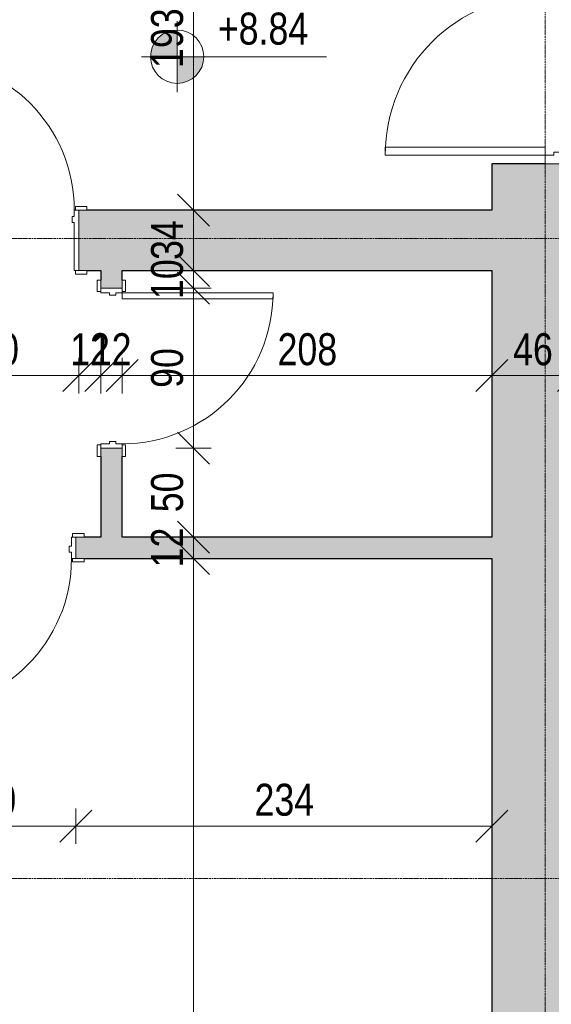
# Model space of a CAD drawing. Header units: centimetres. Extents: x 14852 to 18341, y -10824 to -8518.
# Tile 9 of 20: x 16529 to 16828, y -10037 to -9483. Entities that reach past the tile are written whole.
import ezdxf

# ---------------------------------------------------------------- set-up
doc = ezdxf.new("R2010")
doc.units = ezdxf.units.CM
doc.linetypes.add('Linia siatki', pattern=[0.9925, 0.47, -0.2175, 0.0875, -0.2175])
for name, color, linetype, lineweight in [('A-ANNO-DIMS', 211, 'Continuous', 9), ('A-ANNO-DIMS-100', 211, 'Continuous', 9), ('A-DOOR', 31, 'Continuous', 9), ('A-DOOR-FRAM', 31, 'Continuous', 18), ('A-WALL', 113, 'Continuous', 9), ('A-WALL-PATT', 111, 'Continuous', 25), ('G-ANNO-DIMS', 111, 'Continuous', 9), ('S-GRID', 1, 'Continuous', 9)]:
    doc.layers.add(name, color=color, linetype=linetype, lineweight=lineweight)
doc.styles.add('Arial_1', font='arial.ttf', dxfattribs={"width": 0.8, "height": 18})
doc.dimstyles.new('Przekątna_-_1_8_mm_Arial', dxfattribs={"dimscale": 30.48, "dimtxt": 18.364669, "dimasz": 0.590551, "dimexe": 0.328084, "dimexo": 0.0625, "dimgap": 0.016404, "dimtad": 1, "dimdec": 0, "dimdsep": 46, "dimtxsty": 'Arial_1', "dimblk1": 'OBLIQUE', "dimblk2": 'OBLIQUE', "dimsah": 1, "dimcen": 0.09, "dimazin": 0, "dimtfac": 1, "dimtdec": 4, "dimtix": 1, "dimtmove": 0, "dimatfit": 3, "dimfxl": 0.328084, "dimfxlon": 1, "dimtvp": 1, "dimtolj": 1, "dimtzin": 0, "dimarcsym": 2})

# ---------------------------------------------------------------- blocks, each defined once
blk = doc.blocks.new('Drzwi-wewnętrzne-jednoskrzydłowe-dwupanelowe-drewniane - 900 x 2100mm-321421-6_Poziom posadzka II pietra inwentaryzacja')
at = {"layer": 'A-DOOR'}
for p, q in [((-49.635, 19.3175), (-43.135, 19.3175)), ((-49.635, 17.3175), (-49.635, 19.3175)), ((-43.135, 17.3175), (-49.635, 17.3175)), ((-43.135, 19.3175), (-43.135, 17.3175)), ((43.135, 19.3175), (49.635, 19.3175)), ((43.135, 17.3175), (43.135, 19.3175)), ((49.635, 17.3175), (43.135, 17.3175)), ((49.635, 19.3175), (49.635, 17.3175)), ((-49.635, -16.6825), (-43.135, -16.6825)), ((-49.635, -18.6825), (-49.635, -16.6825)), ((-43.135, -18.6825), (-49.635, -18.6825)), ((-43.135, -16.6825), (-43.135, -18.6825)), ((43.135, -16.6825), (49.635, -16.6825)), ((43.135, -18.6825), (43.135, -16.6825)), ((49.635, -18.6825), (43.135, -18.6825)), ((49.635, -16.6825), (49.635, -18.6825))]:
    blk.add_line(p, q, dxfattribs=at)
at = {"layer": 'A-DOOR', "lineweight": 18}
for p, q in [((39, -16.6825), (42.5, -16.6825)), ((39, -101.6825), (39, -16.6825)), ((42.5, -16.6825), (42.5, -101.6825)), ((42.5, -101.6825), (39, -101.6825))]:
    blk.add_line(p, q, dxfattribs=at)
at = {"layer": 'A-DOOR'}
blk.add_arc((42.5, -16.6825), 85, 180, 270, dxfattribs=at)
at = {"layer": 'A-DOOR-FRAM'}
for p, q in [((-45, 17.3175), (-42.5, 17.3175)), ((-45, -16.6825), (-45, 17.3175)), ((-42.5, 17.3175), (-42.5, -9.69)), ((42.5, 17.3175), (45, 17.3175)), ((42.5, -9.69), (42.5, 17.3175)), ((45, 17.3175), (45, -16.6825)), ((-42.5, -9.69), (-41.23, -9.69)), ((-41.23, -9.69), (-41.23, -13.1825)), ((41.23, -9.69), (42.5, -9.69)), ((41.23, -13.1825), (41.23, -9.69)), ((-42.5, -13.1825), (-42.5, -16.6825)), ((-41.23, -13.1825), (-42.5, -13.1825)), ((42.5, -13.1825), (41.23, -13.1825)), ((42.5, -16.6825), (42.5, -13.1825)), ((-42.5, -16.6825), (-45, -16.6825)), ((45, -16.6825), (42.5, -16.6825))]:
    blk.add_line(p, q, dxfattribs=at)
blk = doc.blocks.new('Drzwi-korytarz-niesymetryczne-wpuszczane - 1350 x 2000mm-591046-6_Poziom posadzka II pietra inwentaryzacja')
at = {"layer": 'A-DOOR', "lineweight": 18}
for p, q in [((-67.5, -6.365), (-67.5, 83.635)), ((-67.5, 83.635), (-63, 83.635)), ((-63, 83.635), (-63, -6.365)), ((67.5, 38.635), (63, 38.635)), ((63, 38.635), (63, -6.365)), ((67.5, -6.365), (67.5, 38.635)), ((-63, -6.365), (-67.5, -6.365)), ((63, -6.365), (67.5, -6.365))]:
    blk.add_line(p, q, dxfattribs=at)
at = {"layer": 'A-DOOR'}
for centre, radius, start, end in [((-67.5, -6.365), 90, 0, 90), ((67.5, -6.365), 45, 90, 180)]:
    blk.add_arc(centre, radius, start, end, dxfattribs=at)
at = {"layer": 'A-DOOR-FRAM'}
for p, q in [((-67.5, -6.365), (-72.5, -6.365)), ((-72.5, -6.365), (-72.5, -21.365)), ((-67.5, -11.34125), (-67.5, -6.365)), ((67.5, -6.365), (67.5, -11.34125)), ((72.5, -6.365), (67.5, -6.365)), ((72.5, -21.365), (72.5, -6.365)), ((-65.9125, -11.34125), (-67.5, -11.34125)), ((-67.5, -21.365), (-67.5, -16.44375)), ((-67.5, -16.44375), (-65.9125, -16.44375)), ((-65.9125, -16.44375), (-65.9125, -11.34125)), ((67.5, -11.34125), (65.9125, -11.34125)), ((65.9125, -11.34125), (65.9125, -16.44375)), ((65.9125, -16.44375), (67.5, -16.44375)), ((67.5, -16.44375), (67.5, -21.365)), ((-72.5, -21.365), (-67.5, -21.365)), ((67.5, -21.365), (72.5, -21.365))]:
    blk.add_line(p, q, dxfattribs=at)
blk = doc.blocks.new('Drzwi-wewnętrzne-jednoskrzydłowe-dwupanelowe-drewniane - 900 x 2100mm-621464-6_Poziom posadzka II pietra inwentaryzacja')
at = {"layer": 'A-DOOR'}
for p, q in [((-49.64, 8.32), (-43.14, 8.32)), ((-49.64, 6.32), (-49.64, 8.32)), ((-43.14, 6.32), (-49.64, 6.32)), ((-43.14, 8.32), (-43.14, 6.32)), ((43.13, 8.32), (49.63, 8.32)), ((43.13, 6.32), (43.13, 8.32)), ((49.63, 6.32), (43.13, 6.32)), ((49.63, 8.32), (49.63, 6.32)), ((-49.64, -5.68), (-43.14, -5.68)), ((-49.64, -7.68), (-49.64, -5.68)), ((-43.14, -7.68), (-49.64, -7.68)), ((-43.14, -5.68), (-43.14, -7.68)), ((43.13, -5.68), (49.63, -5.68)), ((43.13, -7.68), (43.13, -5.68)), ((49.63, -7.68), (43.13, -7.68)), ((49.63, -5.68), (49.63, -7.68))]:
    blk.add_line(p, q, dxfattribs=at)
at = {"layer": 'A-DOOR', "lineweight": 18}
for p, q in [((39, -5.68), (42.5, -5.68)), ((39, -90.68), (39, -5.68)), ((42.5, -5.68), (42.5, -90.68)), ((42.5, -90.68), (39, -90.68))]:
    blk.add_line(p, q, dxfattribs=at)
at = {"layer": 'A-DOOR'}
blk.add_arc((42.5, -5.68), 85, 180, 270, dxfattribs=at)
at = {"layer": 'A-DOOR-FRAM'}
for p, q in [((-45, 6.32), (-42.5, 6.32)), ((-45, -5.68), (-45, 6.32)), ((-42.5, 6.32), (-42.5, 1.31)), ((42.5, 6.32), (45, 6.32)), ((42.5, 1.31), (42.5, 6.32)), ((45, 6.32), (45, -5.68)), ((-42.5, 1.31), (-41.23, 1.31)), ((-41.23, 1.31), (-41.23, -2.18)), ((41.23, 1.31), (42.5, 1.31)), ((41.23, -2.18), (41.23, 1.31)), ((-42.5, -2.18), (-42.5, -5.68)), ((-41.23, -2.18), (-42.5, -2.18)), ((42.5, -2.18), (41.23, -2.18)), ((42.5, -5.68), (42.5, -2.18)), ((-42.5, -5.68), (-45, -5.68)), ((45, -5.68), (42.5, -5.68))]:
    blk.add_line(p, q, dxfattribs=at)
blk = doc.blocks.new('Drzwi-wewnętrzne-jednoskrzydłowe-dwupanelowe-drewniane - 900 x 2100mm-438152-6_Poziom posadzka II pietra inwentaryzacja')
at = {"layer": 'A-DOOR', "lineweight": 18}
for p, q in [((42.5, 90.68), (39, 90.68)), ((39, 90.68), (39, 5.68)), ((42.5, 5.68), (42.5, 90.68)), ((39, 5.68), (42.5, 5.68))]:
    blk.add_line(p, q, dxfattribs=at)
at = {"layer": 'A-DOOR'}
for p, q in [((-43.14, 7.68), (-49.64, 7.68)), ((-49.64, 7.68), (-49.64, 5.68)), ((-49.64, 5.68), (-43.14, 5.68)), ((-43.14, 5.68), (-43.14, 7.68)), ((49.63, 7.68), (43.13, 7.68)), ((43.13, 7.68), (43.13, 5.68)), ((43.13, 5.68), (49.63, 5.68)), ((49.63, 5.68), (49.63, 7.68)), ((-43.14, -6.32), (-49.64, -6.32)), ((-49.64, -6.32), (-49.64, -8.32)), ((-49.64, -8.32), (-43.14, -8.32)), ((-43.14, -8.32), (-43.14, -6.32)), ((49.63, -6.32), (43.13, -6.32)), ((43.13, -6.32), (43.13, -8.32)), ((43.13, -8.32), (49.63, -8.32)), ((49.63, -8.32), (49.63, -6.32))]:
    blk.add_line(p, q, dxfattribs=at)
blk.add_arc((42.5, 5.68), 85, 90, 180, dxfattribs=at)
at = {"layer": 'A-DOOR-FRAM'}
for p, q in [((-42.5, 5.68), (-45, 5.68)), ((-45, 5.68), (-45, -6.32)), ((-42.5, 2.18), (-42.5, 5.68)), ((42.5, 5.68), (42.5, 2.18)), ((45, 5.68), (42.5, 5.68)), ((45, -6.32), (45, 5.68)), ((-41.23, 2.18), (-42.5, 2.18)), ((-41.23, -1.31), (-41.23, 2.18)), ((42.5, 2.18), (41.23, 2.18)), ((41.23, 2.18), (41.23, -1.31)), ((-42.5, -6.32), (-42.5, -1.31)), ((-42.5, -1.31), (-41.23, -1.31)), ((41.23, -1.31), (42.5, -1.31)), ((42.5, -1.31), (42.5, -6.32)), ((-45, -6.32), (-42.5, -6.32)), ((42.5, -6.32), (45, -6.32))]:
    blk.add_line(p, q, dxfattribs=at)
blk = doc.blocks.new('DIMBLOCK111-6_Poziom posadzka II pietra inwentaryzacja')
at = {"layer": 'A-ANNO-DIMS-100'}
for p, q in [((16472.12, -9682.85), (16472.12, -9672.85)), ((16562.12, -9682.85), (16562.12, -9672.85)), ((16472.12, -9682.85), (16481.12, -9673.85)), ((16562.12, -9682.85), (16571.12, -9673.85)), ((16472.12, -9682.85), (16463.12, -9691.85)), ((16472.12, -9682.85), (16562.12, -9682.85)), ((16472.12, -9682.85), (16472.12, -9692.85)), ((16562.12, -9682.85), (16553.12, -9691.85)), ((16562.12, -9682.85), (16562.12, -9692.85))]:
    blk.add_line(p, q, dxfattribs=at)
at = {"layer": 'A-ANNO-DIMS-100', "color": 0, "insert": (16506.1, -9658.98), "char_height": 18, "width": 26.4451, "attachment_point": 1, "line_spacing_factor": 0.941778, "style": 'Arial_1'}
blk.add_mtext('90', dxfattribs=at)
blk = doc.blocks.new('_Oblique')
at = {"color": 0, "linetype": 'ByBlock', "lineweight": -2}
blk.add_line((-0.5, -0.5), (0.5, 0.5), dxfattribs=at)
blk = doc.blocks.new('DIMBLOCK112-6_Poziom posadzka II pietra inwentaryzacja')
at = {"layer": 'A-ANNO-DIMS-100'}
for p, q in [((16562.12, -9682.85), (16562.12, -9672.85)), ((16574.48, -9682.85), (16574.48, -9672.85)), ((16562.12, -9682.85), (16571.12, -9673.85)), ((16574.48, -9682.85), (16583.48, -9673.85)), ((16562.12, -9682.85), (16553.12, -9691.85)), ((16562.12, -9682.85), (16574.48, -9682.85)), ((16562.12, -9682.85), (16562.12, -9692.85)), ((16574.48, -9682.85), (16565.48, -9691.85)), ((16574.48, -9682.85), (16574.48, -9692.85))]:
    blk.add_line(p, q, dxfattribs=at)
at = {"layer": 'A-ANNO-DIMS-100', "color": 0, "insert": (16557.28, -9658.98), "char_height": 18, "width": 26.4451, "attachment_point": 1, "line_spacing_factor": 0.941778, "style": 'Arial_1'}
blk.add_mtext('12', dxfattribs=at)
blk = doc.blocks.new('DIMBLOCK113-6_Poziom posadzka II pietra inwentaryzacja')
at = {"layer": 'A-ANNO-DIMS-100'}
for p, q in [((16574.48, -9682.85), (16574.48, -9672.85)), ((16586.48, -9682.85), (16586.48, -9672.85)), ((16574.48, -9682.85), (16583.48, -9673.85)), ((16586.48, -9682.85), (16595.48, -9673.85)), ((16574.48, -9682.85), (16565.48, -9691.85)), ((16574.48, -9682.85), (16586.48, -9682.85)), ((16574.48, -9682.85), (16574.48, -9692.85)), ((16586.48, -9682.85), (16577.48, -9691.85)), ((16586.48, -9682.85), (16586.48, -9692.85))]:
    blk.add_line(p, q, dxfattribs=at)
at = {"layer": 'A-ANNO-DIMS-100', "color": 0, "insert": (16569.46, -9658.98), "char_height": 18, "width": 26.4451, "attachment_point": 1, "line_spacing_factor": 0.941778, "style": 'Arial_1'}
blk.add_mtext('12', dxfattribs=at)
blk = doc.blocks.new('DIMBLOCK114-6_Poziom posadzka II pietra inwentaryzacja')
at = {"layer": 'A-ANNO-DIMS-100'}
for p, q in [((16586.48, -9682.85), (16586.48, -9672.85)), ((16794.62, -9682.85), (16794.62, -9672.85)), ((16586.48, -9682.85), (16595.48, -9673.85)), ((16794.62, -9682.85), (16803.62, -9673.85)), ((16586.48, -9682.85), (16577.48, -9691.85)), ((16586.48, -9682.85), (16794.62, -9682.85)), ((16586.48, -9682.85), (16586.48, -9692.85)), ((16794.62, -9682.85), (16785.62, -9691.85)), ((16794.62, -9682.85), (16794.62, -9692.85))]:
    blk.add_line(p, q, dxfattribs=at)
at = {"layer": 'A-ANNO-DIMS-100', "color": 0, "insert": (16674.02, -9658.98), "char_height": 18, "width": 39.6677, "attachment_point": 1, "line_spacing_factor": 0.941778, "style": 'Arial_1'}
blk.add_mtext('208', dxfattribs=at)
blk = doc.blocks.new('DIMBLOCK115-6_Poziom posadzka II pietra inwentaryzacja')
at = {"layer": 'A-ANNO-DIMS-100'}
for p, q in [((16794.62, -9682.85), (16794.62, -9672.85)), ((16840.62, -9682.85), (16840.62, -9672.85)), ((16794.62, -9682.85), (16803.62, -9673.85)), ((16840.62, -9682.85), (16849.62, -9673.85)), ((16794.62, -9682.85), (16785.62, -9691.85)), ((16794.62, -9682.85), (16840.62, -9682.85)), ((16794.62, -9682.85), (16794.62, -9692.85)), ((16840.62, -9682.85), (16831.62, -9691.85)), ((16840.62, -9682.85), (16840.62, -9692.85))]:
    blk.add_line(p, q, dxfattribs=at)
at = {"layer": 'A-ANNO-DIMS-100', "color": 0, "insert": (16806.6, -9658.98), "char_height": 18, "width": 26.4451, "attachment_point": 1, "line_spacing_factor": 0.941778, "style": 'Arial_1'}
blk.add_mtext('46', dxfattribs=at)
blk = doc.blocks.new('DIMBLOCK133-6_Poziom posadzka II pietra inwentaryzacja')
at = {"layer": 'A-ANNO-DIMS-100'}
for p, q in [((16470.55, -9936.34), (16470.55, -9926.34)), ((16470.55, -9936.34), (16479.55, -9927.34)), ((16560.55, -9936.34), (16560.55, -9926.34)), ((16560.55, -9936.34), (16569.55, -9927.34)), ((16470.55, -9936.34), (16461.55, -9945.34)), ((16470.55, -9936.34), (16560.55, -9936.34)), ((16470.55, -9936.34), (16470.55, -9946.34)), ((16560.55, -9936.34), (16551.55, -9945.34)), ((16560.55, -9936.34), (16560.55, -9946.34))]:
    blk.add_line(p, q, dxfattribs=at)
at = {"layer": 'A-ANNO-DIMS-100', "color": 0, "insert": (16504.53, -9912.47), "char_height": 18, "width": 26.4451, "attachment_point": 1, "line_spacing_factor": 0.941778, "style": 'Arial_1'}
blk.add_mtext('90', dxfattribs=at)
blk = doc.blocks.new('DIMBLOCK134-6_Poziom posadzka II pietra inwentaryzacja')
at = {"layer": 'A-ANNO-DIMS-100'}
for p, q in [((16560.55, -9936.34), (16560.55, -9926.34)), ((16560.55, -9936.34), (16569.55, -9927.34)), ((16794.62, -9936.34), (16794.62, -9926.34)), ((16794.62, -9936.34), (16803.62, -9927.34)), ((16560.55, -9936.34), (16551.55, -9945.34)), ((16560.55, -9936.34), (16794.62, -9936.34)), ((16560.55, -9936.34), (16560.55, -9946.34)), ((16794.62, -9936.34), (16785.62, -9945.34)), ((16794.62, -9936.34), (16794.62, -9946.34))]:
    blk.add_line(p, q, dxfattribs=at)
at = {"layer": 'A-ANNO-DIMS-100', "color": 0, "insert": (16661.06, -9912.47), "char_height": 18, "width": 39.6677, "attachment_point": 1, "line_spacing_factor": 0.941778, "style": 'Arial_1'}
blk.add_mtext('234', dxfattribs=at)
blk = doc.blocks.new('DIMBLOCK222-6_Poziom posadzka II pietra inwentaryzacja')
at = {"layer": 'A-ANNO-DIMS-100'}
for p, q in [((16626.68, -9785.71), (16617.68, -9776.71)), ((16626.68, -9785.71), (16616.68, -9785.71)), ((16626.68, -10350.71), (16626.68, -9785.71)), ((16626.68, -9785.71), (16635.68, -9794.71)), ((16626.68, -9785.71), (16636.68, -9785.71)), ((16626.68, -10350.71), (16617.68, -10341.71)), ((16626.68, -10350.71), (16616.68, -10350.71)), ((16626.68, -10350.71), (16635.68, -10359.71)), ((16626.68, -10350.71), (16636.68, -10350.71))]:
    blk.add_line(p, q, dxfattribs=at)
at = {"layer": 'A-ANNO-DIMS-100', "color": 0, "insert": (16602.81, -10084.74), "char_height": 18, "width": 39.6677, "attachment_point": 1, "rotation": 90, "line_spacing_factor": 0.941778, "style": 'Arial_1'}
blk.add_mtext('565', dxfattribs=at)
blk = doc.blocks.new('DIMBLOCK223-6_Poziom posadzka II pietra inwentaryzacja')
at = {"layer": 'A-ANNO-DIMS-100'}
for p, q in [((16626.68, -9773.71), (16617.68, -9764.71)), ((16626.68, -9773.71), (16616.68, -9773.71)), ((16626.68, -9785.71), (16617.68, -9776.71)), ((16626.68, -9785.71), (16626.68, -9773.71)), ((16626.68, -9773.71), (16635.68, -9782.71)), ((16626.68, -9773.71), (16636.68, -9773.71)), ((16626.68, -9785.71), (16616.68, -9785.71)), ((16626.68, -9785.71), (16635.68, -9794.71)), ((16626.68, -9785.71), (16636.68, -9785.71))]:
    blk.add_line(p, q, dxfattribs=at)
at = {"layer": 'A-ANNO-DIMS-100', "color": 0, "insert": (16602.81, -9790.73), "char_height": 18, "width": 26.4451, "attachment_point": 1, "rotation": 90, "line_spacing_factor": 0.941778, "style": 'Arial_1'}
blk.add_mtext('12', dxfattribs=at)
blk = doc.blocks.new('DIMBLOCK224-6_Poziom posadzka II pietra inwentaryzacja')
at = {"layer": 'A-ANNO-DIMS-100'}
for p, q in [((16626.68, -9723.71), (16617.68, -9714.71)), ((16626.68, -9723.71), (16616.68, -9723.71)), ((16626.68, -9773.71), (16626.68, -9723.71)), ((16626.68, -9723.71), (16635.68, -9732.71)), ((16626.68, -9723.71), (16636.68, -9723.71)), ((16626.68, -9773.71), (16617.68, -9764.71)), ((16626.68, -9773.71), (16616.68, -9773.71)), ((16626.68, -9773.71), (16635.68, -9782.71)), ((16626.68, -9773.71), (16636.68, -9773.71))]:
    blk.add_line(p, q, dxfattribs=at)
at = {"layer": 'A-ANNO-DIMS-100', "color": 0, "insert": (16602.81, -9759.73), "char_height": 18, "width": 26.4451, "attachment_point": 1, "rotation": 90, "line_spacing_factor": 0.941778, "style": 'Arial_1'}
blk.add_mtext('50', dxfattribs=at)
blk = doc.blocks.new('DIMBLOCK225-6_Poziom posadzka II pietra inwentaryzacja')
at = {"layer": 'A-ANNO-DIMS-100'}
for p, q in [((16626.68, -9633.71), (16617.68, -9624.71)), ((16626.68, -9633.71), (16616.68, -9633.71)), ((16626.68, -9723.71), (16626.68, -9633.71)), ((16626.68, -9633.71), (16635.68, -9642.71)), ((16626.68, -9633.71), (16636.68, -9633.71)), ((16626.68, -9723.71), (16617.68, -9714.71)), ((16626.68, -9723.71), (16616.68, -9723.71)), ((16626.68, -9723.71), (16635.68, -9732.71)), ((16626.68, -9723.71), (16636.68, -9723.71))]:
    blk.add_line(p, q, dxfattribs=at)
at = {"layer": 'A-ANNO-DIMS-100', "color": 0, "insert": (16602.81, -9689.73), "char_height": 18, "width": 26.4451, "attachment_point": 1, "rotation": 90, "line_spacing_factor": 0.941778, "style": 'Arial_1'}
blk.add_mtext('90', dxfattribs=at)
blk = doc.blocks.new('DIMBLOCK226-6_Poziom posadzka II pietra inwentaryzacja')
at = {"layer": 'A-ANNO-DIMS-100'}
for p, q in [((16626.68, -9623.71), (16617.68, -9614.71)), ((16626.68, -9623.71), (16616.68, -9623.71)), ((16626.68, -9633.71), (16617.68, -9624.71)), ((16626.68, -9633.71), (16626.68, -9623.71)), ((16626.68, -9623.71), (16635.68, -9632.71)), ((16626.68, -9623.71), (16636.68, -9623.71)), ((16626.68, -9633.71), (16616.68, -9633.71)), ((16626.68, -9633.71), (16635.68, -9642.71)), ((16626.68, -9633.71), (16636.68, -9633.71))]:
    blk.add_line(p, q, dxfattribs=at)
at = {"layer": 'A-ANNO-DIMS-100', "color": 0, "insert": (16602.81, -9639.73), "char_height": 18, "width": 26.4451, "attachment_point": 1, "rotation": 90, "line_spacing_factor": 0.941778, "style": 'Arial_1'}
blk.add_mtext('10', dxfattribs=at)
blk = doc.blocks.new('DIMBLOCK227-6_Poziom posadzka II pietra inwentaryzacja')
at = {"layer": 'A-ANNO-DIMS-100'}
for p, q in [((16626.68, -9589.71), (16617.68, -9580.71)), ((16626.68, -9589.71), (16616.68, -9589.71)), ((16626.68, -9623.71), (16626.68, -9589.71)), ((16626.68, -9589.71), (16635.68, -9598.71)), ((16626.68, -9589.71), (16636.68, -9589.71)), ((16626.68, -9623.71), (16617.68, -9614.71)), ((16626.68, -9623.71), (16616.68, -9623.71)), ((16626.68, -9623.71), (16635.68, -9632.71)), ((16626.68, -9623.71), (16636.68, -9623.71))]:
    blk.add_line(p, q, dxfattribs=at)
at = {"layer": 'A-ANNO-DIMS-100', "color": 0, "insert": (16602.81, -9617.73), "char_height": 18, "width": 26.4451, "attachment_point": 1, "rotation": 90, "line_spacing_factor": 0.941778, "style": 'Arial_1'}
blk.add_mtext('34', dxfattribs=at)
blk = doc.blocks.new('DIMBLOCK228-6_Poziom posadzka II pietra inwentaryzacja')
at = {"layer": 'A-ANNO-DIMS-100'}
for p, q in [((16626.68, -9396.71), (16617.68, -9387.71)), ((16626.68, -9396.71), (16616.68, -9396.71)), ((16626.68, -9589.71), (16626.68, -9396.71)), ((16626.68, -9396.71), (16635.68, -9405.71)), ((16626.68, -9396.71), (16636.68, -9396.71)), ((16626.68, -9589.71), (16617.68, -9580.71)), ((16626.68, -9589.71), (16616.68, -9589.71)), ((16626.68, -9589.71), (16635.68, -9598.71)), ((16626.68, -9589.71), (16636.68, -9589.71))]:
    blk.add_line(p, q, dxfattribs=at)
at = {"layer": 'A-ANNO-DIMS-100', "color": 0, "insert": (16602.81, -9509.74), "char_height": 18, "width": 39.6677, "attachment_point": 1, "rotation": 90, "line_spacing_factor": 0.941778, "style": 'Arial_1'}
blk.add_mtext('193', dxfattribs=at)

msp = doc.modelspace()

# ---------------------------------------------------------------- hatches: boundary and pattern name
at = {"layer": 'A-WALL-PATT', "lineweight": 9}
h = msp.add_hatch(color=256, dxfattribs=at)
h.paths.add_polyline_path([(16794.62, -10352.71), (16840.62, -10352.71), (16840.62, -9563.71), (16794.62, -9563.71), (16794.62, -10350.71)])
h.paths.add_polyline_path([(16839.62, -9418.71), (16840.62, -9418.71), (16840.62, -8812.71), (16794.62, -8812.71), (16794.62, -9418.71), (16834.7, -9418.71)])
h = msp.add_hatch(color=256, dxfattribs=at)
h.paths.add_polyline_path([(16794.62, -9623.71), (16794.62, -9589.71), (16562.12, -9589.71), (16562.12, -9623.71), (16599.16, -9623.71)])
h.paths.add_polyline_path([(16444.62, -9623.71), (16472.12, -9623.71), (16472.12, -9589.71), (16239.62, -9589.71), (16239.62, -9623.71), (16374.08, -9623.71)])
h = msp.add_hatch(color=256, dxfattribs=at)
h.paths.add_polyline_path([(16586.48, -9785.71), (16586.48, -9723.71), (16574.48, -9723.71), (16574.48, -9785.71)])
h.paths.add_polyline_path([(16574.48, -9633.71), (16586.48, -9633.71), (16586.48, -9623.71), (16574.48, -9623.71), (16574.48, -9629.08)])
h = msp.add_hatch(color=256, dxfattribs=at)
h.paths.add_polyline_path([(16465.92, -9785.71), (16470.55, -9785.71), (16470.55, -9773.71), (16456.62, -9773.71), (16456.62, -9785.71)])
h.paths.add_polyline_path([(16560.55, -9785.71), (16574.48, -9785.71), (16574.48, -9773.71), (16560.55, -9773.71), (16560.55, -9782.72)])
msp.add_hatch(color=256, dxfattribs=at).paths.add_polyline_path([(16794.62, -9785.71), (16794.62, -9773.71), (16586.48, -9773.71), (16586.48, -9785.71), (16599.16, -9785.71)])
at = {"layer": 'G-ANNO-DIMS'}
h = msp.add_hatch(color=256, dxfattribs=at)
edge = h.paths.add_edge_path()
edge.add_arc((16617.52, -9503.42), 15, 90, 180)
edge.add_line((16602.52, -9503.42), (16617.52, -9503.42))
edge.add_line((16617.52, -9503.42), (16617.52, -9488.42))
h = msp.add_hatch(color=256, dxfattribs=at)
edge = h.paths.add_edge_path()
edge.add_arc((16617.52, -9503.42), 15, 270, 360)
edge.add_line((16632.52, -9503.42), (16617.52, -9503.42))
edge.add_line((16617.52, -9503.42), (16617.52, -9518.42))

# ---------------------------------------------------------------- linework, layer by layer
at = {"layer": 'A-WALL', "lineweight": 25}
for p, q in [((16824.62, -9563.71), (16794.62, -9563.71)), ((16794.62, -9563.71), (16794.62, -9589.71)), ((16794.62, -9589.71), (16566.76, -9589.71)), ((16566.76, -9623.71), (16574.48, -9623.71)), ((16574.48, -9623.71), (16574.48, -9629.08)), ((16586.48, -9623.71), (16794.62, -9623.71)), ((16586.48, -9629.08), (16586.48, -9623.71)), ((16794.62, -9623.71), (16794.62, -9773.71)), ((16574.48, -9728.35), (16574.48, -9773.71)), ((16586.48, -9773.71), (16586.48, -9728.35)), ((16574.48, -9773.71), (16565.19, -9773.71)), ((16794.62, -9773.71), (16586.48, -9773.71)), ((16565.19, -9785.71), (16794.62, -9785.71)), ((16794.62, -9785.71), (16794.62, -10350.71))]:
    msp.add_line(p, q, dxfattribs=at)
at = {"layer": 'G-ANNO-DIMS'}
for p, q in [((16617.52, -9483.42), (16617.52, -9523.42)), ((16617.52, -9503.42), (16617.52, -9488.42)), ((16637.52, -9503.42), (16597.52, -9503.42)), ((16602.52, -9503.42), (16617.52, -9503.42)), ((16632.52, -9503.42), (16617.52, -9503.42)), ((16617.52, -9503.42), (16617.52, -9518.42)), ((16617.52, -9503.42), (16701.53, -9503.42))]:
    msp.add_line(p, q, dxfattribs=at)
for start, end in [(90, 180), (0, 90), (180, 270), (270, 0)]:
    msp.add_arc((16617.52, -9503.42), 15, start, end, dxfattribs=at)
at = {"layer": 'S-GRID', "linetype": 'Linia siatki'}
for p, q in [((16824.62, -8517.72), (16824.62, -10764.35)), ((14852.38, -9605.71), (18281.26, -9605.71)), ((14852.38, -9965.71), (18281.26, -9965.71))]:
    msp.add_line(p, q, dxfattribs=at)

# ---------------------------------------------------------------- block references
at = {"layer": 'A-DOOR'}
for name, p, rotation in [('Drzwi-korytarz-niesymetryczne-wpuszczane - 1350 x 2000mm-591046-6_Poziom posadzka II pietra inwentaryzacja', (16818.26, -9491.21), 89.99999999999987), ('Drzwi-wewnętrzne-jednoskrzydłowe-dwupanelowe-drewniane - 900 x 2100mm-321421-6_Poziom posadzka II pietra inwentaryzacja', (16517.12, -9606.4), 180), ('Drzwi-wewnętrzne-jednoskrzydłowe-dwupanelowe-drewniane - 900 x 2100mm-621464-6_Poziom posadzka II pietra inwentaryzacja', (16580.8, -9678.71), 90), ('Drzwi-wewnętrzne-jednoskrzydłowe-dwupanelowe-drewniane - 900 x 2100mm-438152-6_Poziom posadzka II pietra inwentaryzacja', (16515.55, -9780.03), 180)]:
    msp.add_blockref(name, p, dxfattribs=dict(at, rotation=rotation))

# ---------------------------------------------------------------- texts
at = {"layer": 'G-ANNO-DIMS', "insert": (16640.39, -9478.58), "char_height": 18, "width": 60.1593, "attachment_point": 1, "line_spacing_factor": 0.941778, "style": 'Arial_1'}
msp.add_mtext('+8.84', dxfattribs=at)

# ---------------------------------------------------------------- dimensions: what is measured, and where the dimension line sits
at = {"layer": 'A-ANNO-DIMS'}
for base, p1, p2, override, picture, middle in [((16626.68, -9396.71), (16616.68, -9589.71), (16616.68, -9396.71), {"dimpost": '<>', "dimfxl": 193}, 'DIMBLOCK228-6_Poziom posadzka II pietra inwentaryzacja', (16616.99, -9493.21)), ((16626.68, -9589.71), (16616.68, -9623.71), (16616.68, -9589.71), {"dimpost": '<>', "dimfxl": 34}, 'DIMBLOCK227-6_Poziom posadzka II pietra inwentaryzacja', (16616.99, -9606.71)), ((16626.68, -9623.71), (16616.68, -9633.71), (16616.68, -9623.71), {"dimpost": '<>', "dimfxl": 10}, 'DIMBLOCK226-6_Poziom posadzka II pietra inwentaryzacja', (16616.99, -9628.71)), ((16626.68, -9633.71), (16616.68, -9723.71), (16616.68, -9633.71), {"dimpost": '<>', "dimfxl": 90}, 'DIMBLOCK225-6_Poziom posadzka II pietra inwentaryzacja', (16616.99, -9678.71)), ((16626.68, -9723.71), (16616.68, -9773.71), (16616.68, -9723.71), {"dimpost": '<>', "dimfxl": 50}, 'DIMBLOCK224-6_Poziom posadzka II pietra inwentaryzacja', (16616.99, -9748.71)), ((16626.68, -9773.71), (16616.68, -9785.71), (16616.68, -9773.71), {"dimpost": '<>', "dimfxl": 12}, 'DIMBLOCK223-6_Poziom posadzka II pietra inwentaryzacja', (16617.14, -9779.71)), ((16626.68, -9785.71), (16616.68, -10350.71), (16616.68, -9785.71), {"dimpost": '<>', "dimfxl": 565}, 'DIMBLOCK222-6_Poziom posadzka II pietra inwentaryzacja', (16616.99, -10068.21))]:
    dim = msp.add_linear_dim(base=base, p1=p1, p2=p2, angle=90, dimstyle='Przekątna_-_1_8_mm_Arial', override=override, dxfattribs=at)
    dim.commit()
    dim.dimension.update_dxf_attribs({"geometry": picture, "text_midpoint": middle})
for base, p1, p2, override, picture, middle in [((16562.12, -9682.85), (16472.12, -9672.85), (16562.12, -9672.85), {"dimpost": '<>', "dimfxl": 90}, 'DIMBLOCK111-6_Poziom posadzka II pietra inwentaryzacja', (16517.12, -9673.16)), ((16574.48, -9682.85), (16562.12, -9672.85), (16574.48, -9672.85), {"dimpost": '<>', "dimfxl": 12.355487}, 'DIMBLOCK112-6_Poziom posadzka II pietra inwentaryzacja', (16568.3, -9673.31)), ((16586.48, -9682.85), (16574.48, -9672.85), (16586.48, -9672.85), {"dimpost": '<>', "dimfxl": 12}, 'DIMBLOCK113-6_Poziom posadzka II pietra inwentaryzacja', (16580.48, -9673.31)), ((16794.62, -9682.85), (16586.48, -9672.85), (16794.62, -9672.85), {"dimpost": '<>', "dimfxl": 208.144513}, 'DIMBLOCK114-6_Poziom posadzka II pietra inwentaryzacja', (16690.55, -9673.16)), ((16840.62, -9682.85), (16794.62, -9672.85), (16840.62, -9672.85), {"dimpost": '<>', "dimfxl": 46}, 'DIMBLOCK115-6_Poziom posadzka II pietra inwentaryzacja', (16817.62, -9673.16)), ((16560.55, -9936.34), (16470.55, -9926.34), (16560.55, -9926.34), {"dimpost": '<>', "dimfxl": 90}, 'DIMBLOCK133-6_Poziom posadzka II pietra inwentaryzacja', (16515.55, -9926.65)), ((16794.62, -9936.34), (16560.55, -9926.34), (16794.62, -9926.34), {"dimpost": '<>', "dimfxl": 234.072257}, 'DIMBLOCK134-6_Poziom posadzka II pietra inwentaryzacja', (16677.59, -9926.64))]:
    dim = msp.add_linear_dim(base=base, p1=p1, p2=p2, dimstyle='Przekątna_-_1_8_mm_Arial', override=override, dxfattribs=at)
    dim.commit()
    dim.dimension.update_dxf_attribs({"geometry": picture, "text_midpoint": middle})

doc.saveas('drawing.dxf')
